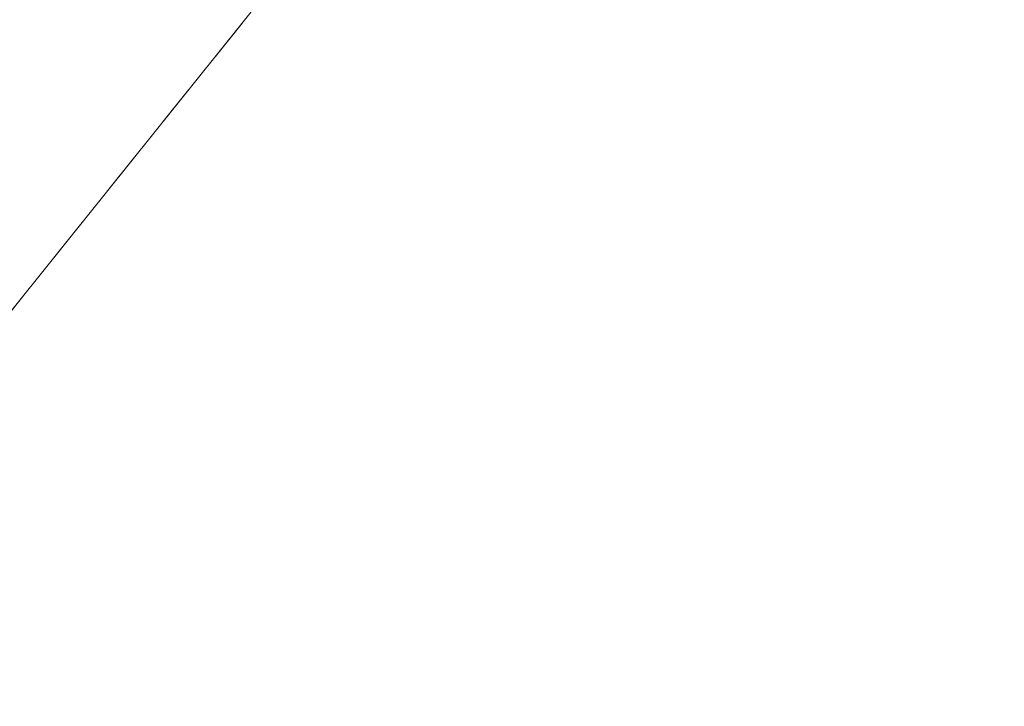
# Model space of a CAD drawing. Header units: millimetres. Extents: x 6505374 to 6517269, y 5595210 to 5612711.
# Tile 219 of 256: x 6513031 to 6513043, y 5610419 to 5610427. Entities that reach past the tile are written whole.
import ezdxf

# ---------------------------------------------------------------- set-up
doc = ezdxf.new("R2010")
doc.units = ezdxf.units.MM
doc.linetypes.add('EGBU01', pattern=[2, 0.5, -0.5, 0.5, -0.5])
doc.layers.add('Użytki gruntowe', color=96, linetype='Continuous', lineweight=0, true_color=0x008000)

msp = doc.modelspace()

# ---------------------------------------------------------------- linework, layer by layer
at = {"layer": 'Użytki gruntowe', "color": 96, "linetype": 'EGBU01', "lineweight": 18, "true_color": 0x008000, "flags": 128}
msp.add_lwpolyline([(6512879.73, 5610184.871), (6512859.377, 5610197.71), (6512914.051, 5610263.281), (6512952.25, 5610321.069), (6512995.547, 5610379.264), (6513040.095, 5610434.746), (6513127.63, 5610329.208), (6513128.697, 5610327.922), (6513131.631, 5610324.382), (6513154.468, 5610296.832), (6513180.789, 5610265.103), (6513205.482, 5610235.327), (6513206.58, 5610234.003), (6513208.564, 5610231.611), (6513232.254, 5610203.055), (6513260.464, 5610169.051), (6513283.546, 5610141.21), (6513285.12, 5610139.312), (6513286.379, 5610137.794), (6513313.231, 5610105.42), (6513340.109, 5610073.01), (6513365.85, 5610041.973), (6513367.594, 5610039.87), (6513368.677, 5610038.564), (6513394.492, 5610007.449), (6513419.882, 5609976.827), (6513445.37, 5609946.093), (6513469.051, 5609917.541), (6513470.76, 5609915.48), (6513474.161, 5609911.379), (6513554.693, 5609814.281), (6513532.257, 5609781.452), (6513509.01, 5609747.448), (6513483.626, 5609710.301), (6513470.795, 5609691.531), (6513393.62, 5609704.527), (6513376.743, 5609708.152), (6513347.891, 5609714.354), (6513328.71, 5609726.602), (6513323.929, 5609733.189), (6513317.391, 5609742.209), (6513304.247, 5609778.651), (6513295.337, 5609786.473), (6513256.134, 5609820.905), (6513219.55, 5609853.02), (6513179.116, 5609888.525), (6513148.301, 5609915.585), (6513143.105, 5609923.04), (6513115.975, 5609962.015), (6513090.864, 5609998.083), (6513076.943, 5610018.087), (6513062.008, 5610032.279), (6513058.163, 5610035.929), (6513025.314, 5610056.695), (6512970.816, 5610091.135), (6512968.08, 5610092.863), (6512966.743, 5610094.256), (6512879.73, 5610184.871)], close=True, dxfattribs=at)
at = {"layer": 'Użytki gruntowe', "color": 7, "linetype": 'Continuous', "lineweight": 18, "true_color": 0xffffff, "flags": 128}
msp.add_lwpolyline([(6512995.547, 5610379.264), (6513040.095, 5610434.746), (6513127.63, 5610329.208), (6513128.697, 5610327.922), (6513131.631, 5610324.382), (6513154.468, 5610296.832), (6513180.789, 5610265.103), (6513205.482, 5610235.327), (6513206.58, 5610234.003), (6513208.564, 5610231.611), (6513232.254, 5610203.055), (6513260.464, 5610169.051), (6513283.546, 5610141.21), (6513285.12, 5610139.312), (6513286.379, 5610137.794), (6513313.231, 5610105.42), (6513340.109, 5610073.01), (6513365.85, 5610041.973), (6513367.594, 5610039.87), (6513368.677, 5610038.564), (6513394.492, 5610007.449)], dxfattribs=at)

doc.saveas('drawing.dxf')
